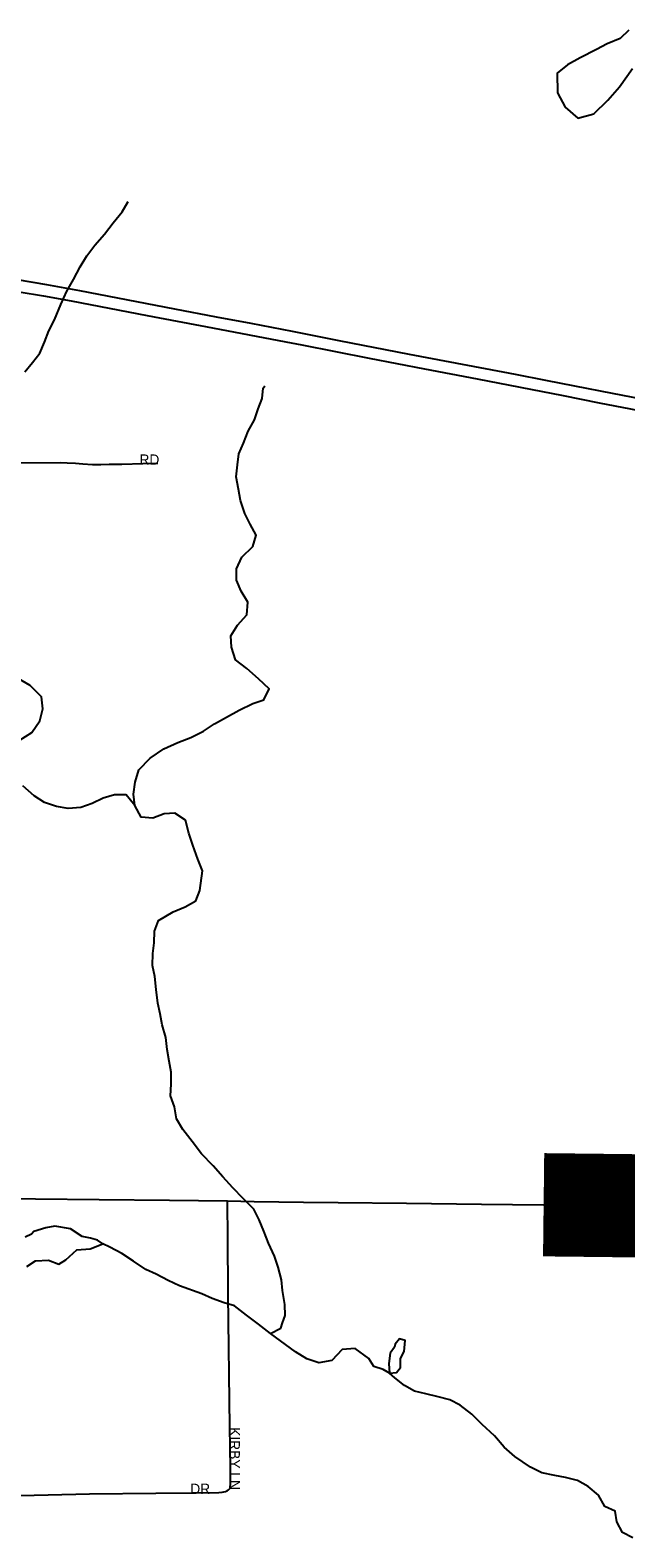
# Model space of a CAD drawing. Header units: feet. Extents: x 2113747 to 2516209, y 960708 to 1356798.
# Tile 146 of 206: x 2291747 to 2294635, y 1180373 to 1187676. Entities that reach past the tile are written whole.
import ezdxf

# ---------------------------------------------------------------- set-up
doc = ezdxf.new("R2010")
doc.units = ezdxf.units.FT
doc.header["$LTSCALE"] = 50
doc.header["$MEASUREMENT"] = 0
for name, color, linetype in [('0_Xref', 7, 'Continuous'), ('GM_X_City_Street', 251, 'Continuous'), ('GM_X_City_Street_Text', 251, 'Continuous'), ('GM_X_Interstate_Route', 1, 'Continuous'), ('GM_X_Minor_Lake', 5, 'Continuous'), ('GM_X_Minor_River', 5, 'Continuous'), ('GM_X_State_Route', 1, 'Continuous')]:
    doc.layers.add(name, color=color, linetype=linetype)
doc.styles.add('Styledgn030', font='dgn030.shx')

# ---------------------------------------------------------------- blocks, each defined once
blk = doc.blocks.new('POR')
at = {"layer": 'GM_X_City_Street', "flags": 128}
for points in [[(2291307.1, 1185585.3), (2291348.8, 1185581.3), (2291400.5, 1185578.3), (2291453.5, 1185576.6), (2291500.4, 1185576.9), (2291556.1, 1185578.2), (2291612.8, 1185579.9), (2291672.1, 1185580.8), (2291891.9, 1185582.1), (2291926, 1185580.6), (2291967.4, 1185578.5), (2292002.8, 1185576.3), (2292048.9, 1185573.1), (2292089.2, 1185572.4), (2292129.8, 1185573.4), (2292191.4, 1185574.1), (2292293.9, 1185576.6), (2292366, 1185578.2)], [(2292716, 1180614.7), (2292718.2, 1180639), (2292718.9, 1180676.7), (2292718.3, 1180710.5), (2292715.6, 1180910.8), (2292707.5, 1181551.2), (2292704.7, 1181836.9), (2292704.2, 1181988.4), (2292704.1, 1182005)], [(2290959.7, 1180616.6), (2290965.9, 1180604.3), (2290973.2, 1180596.5), (2290982.5, 1180589.7), (2290991.7, 1180584.3), (2291004, 1180580.4), (2291015.4, 1180577.7), (2291066.7, 1180574.6), (2291451.1, 1180579), (2291700.4, 1180578.3), (2292035.2, 1180586.3), (2292356.8, 1180589.7), (2292531.3, 1180591.5), (2292662, 1180593.7), (2292678, 1180594.9), (2292693.2, 1180598.2), (2292701.9, 1180601.4), (2292708.9, 1180606), (2292716, 1180614.7)]]:
    blk.add_lwpolyline(points, dxfattribs=at)
at = {"layer": 'GM_X_Interstate_Route', "flags": 128}
for points in [[(2291684.1, 1186469.1), (2291826.8, 1186444.9), (2291985.9, 1186415.7), (2292447.4, 1186326), (2292649.2, 1186288), (2292817.4, 1186256.3), (2293017.2, 1186217.5), (2293242.8, 1186173.7), (2293583.6, 1186107.5), (2293953.6, 1186037.7), (2294098.8, 1186009.5), (2294244.7, 1185981.2), (2294386.5, 1185953.7), (2294568.6, 1185918.3), (2294752.5, 1185882.5)], [(2291694.1, 1186408.6), (2291812.1, 1186390), (2291945.3, 1186365), (2292314.4, 1186294.7), (2292630.7, 1186234.2), (2292986.2, 1186166.3), (2293063.4, 1186151.5), (2293390.7, 1186088.2), (2293658.8, 1186036.3), (2293914.5, 1185986.9), (2294330.7, 1185906), (2294505.5, 1185871.3), (2294850.8, 1185804.6)]]:
    blk.add_lwpolyline(points, dxfattribs=at)
at = {"layer": 'GM_X_Minor_Lake'}
blk.add_line((2293514, 1181297.6), (2293492.2, 1181267.4), dxfattribs=at)
at = {"layer": 'GM_X_Minor_Lake', "flags": 128}
for points in [[(2294649.6, 1187676.2), (2294607.8, 1187636), (2294543.9, 1187609.6), (2294492, 1187583.3), (2294414.1, 1187542.8), (2294352.2, 1187508.4), (2294302.4, 1187468.1), (2294302.9, 1187371.9), (2294341.2, 1187304), (2294401.5, 1187250.2), (2294479.4, 1187270.6), (2294547.2, 1187337.1), (2294604.9, 1187401.5), (2294666.5, 1187490)], [(2291730.5, 1181688.2), (2291772.3, 1181714.6), (2291836.2, 1181719.1), (2291886.3, 1181699.4), (2291920.1, 1181719.7), (2291973.7, 1181768.2), (2292037.6, 1181772.7), (2292099.3, 1181797.2), (2292073.2, 1181815), (2292039.2, 1181824.8), (2291999.2, 1181832.5), (2291942.9, 1181870.1), (2291866.9, 1181883.5), (2291823, 1181875.2), (2291765.2, 1181856.7), (2291753.3, 1181844.6), (2291723.4, 1181830.4)], [(2293492.2, 1181267.4), (2293486.6, 1181217.2), (2293489, 1181171.2), (2293522.9, 1181173.5), (2293542.7, 1181197.7), (2293542.4, 1181241.7), (2293560.1, 1181275.9), (2293565.7, 1181330), (2293537.6, 1181337.8), (2293515.9, 1181311.6), (2293514, 1181297.6)]]:
    blk.add_lwpolyline(points, dxfattribs=at)
at = {"layer": 'GM_X_Minor_River', "flags": 128}
for points in [[(2291759, 1186067), (2291793.2, 1186112.1), (2291817, 1186164.9), (2291836.7, 1186219.1), (2291864.5, 1186273.3), (2291896.2, 1186347.6), (2291923.9, 1186411.9), (2291957.6, 1186468.1), (2291989.4, 1186530.4), (2292021.2, 1186582.7), (2292060.9, 1186635), (2292106.7, 1186687.3), (2292148.5, 1186743.6), (2292192.3, 1186795.9), (2292222, 1186846.2)], [(2292254.8, 1183921.3), (2292212.5, 1183973.1), (2292156.5, 1183972.6), (2292100.7, 1183956.1), (2292046.9, 1183929.7), (2291993.1, 1183911.2), (2291931.2, 1183906.8), (2291875.2, 1183916.3), (2291817.1, 1183935.9), (2291766.9, 1183967.6), (2291710.6, 1184015.2)], [(2291692.9, 1184235.4), (2291754.5, 1184273.9), (2291794.1, 1184330.3), (2291807.6, 1184388.5), (2291801.2, 1184446.5), (2291746.8, 1184502.1), (2291688.6, 1184535.7)], [(2291720.7, 1186020.5), (2291759, 1186067)], [(2292912, 1181363), (2292962.6, 1181389.4), (2292970.8, 1181414.1), (2292983.3, 1181449.6), (2292980.8, 1181503.7), (2292970.3, 1181571.7), (2292965.9, 1181623.7), (2292949.5, 1181683.7), (2292931.1, 1181737.6), (2292902.6, 1181801.5), (2292880.2, 1181859.4), (2292857.8, 1181913.3), (2292831.4, 1181965.1), (2292779.1, 1182016.8), (2292728.7, 1182068.5), (2292680.3, 1182122.2), (2292634, 1182175.9), (2292577.6, 1182233.5), (2292533.1, 1182293.3), (2292486.7, 1182351), (2292456.4, 1182402.8), (2292445.9, 1182460.8), (2292427.5, 1182514.7), (2292431.1, 1182570.9), (2292430.6, 1182628.9), (2292420.2, 1182682.9), (2292411.8, 1182738.9), (2292405.4, 1182796.9), (2292386.9, 1182858.9), (2292376.5, 1182910.9), (2292366.1, 1182962.9), (2292357.6, 1183028.9), (2292351.1, 1183092.9), (2292340.7, 1183144.9), (2292342.3, 1183203), (2292347.9, 1183255.1), (2292349.4, 1183311.2), (2292369, 1183363.4), (2292440.6, 1183406.1), (2292498.4, 1183430.5), (2292550.1, 1183459), (2292569.7, 1183509.2), (2292583, 1183603.4), (2292560.6, 1183661.3), (2292536.1, 1183729.2), (2292515.6, 1183787.1), (2292499.2, 1183849.1), (2292448.9, 1183882.8), (2292397, 1183880.4), (2292341.2, 1183859.9), (2292285.2, 1183863.5), (2292254.8, 1183921.3), (2292248.4, 1183975.3), (2292256, 1184033.5), (2292273.5, 1184093.7), (2292329, 1184150.2), (2292394.6, 1184194.8), (2292462.3, 1184225.3), (2292526.1, 1184249.9), (2292587.8, 1184280.4), (2292641.4, 1184316.9), (2292699.1, 1184349.3), (2292760.8, 1184381.9), (2292826.5, 1184414.4), (2292880.3, 1184432.9), (2292905.9, 1184485.1), (2292853.6, 1184534.8), (2292797.2, 1184584.4), (2292743, 1184626.1), (2292722.5, 1184688), (2292720.1, 1184742), (2292751.7, 1184794.4), (2292797.2, 1184844.8), (2292802.8, 1184904.9), (2292770.4, 1184958.7), (2292748, 1185012.6), (2292747.6, 1185066.7), (2292773.1, 1185123), (2292826.7, 1185175.5), (2292842.2, 1185229.7), (2292813.8, 1185283.5), (2292787.5, 1185335.4), (2292767, 1185397.3), (2292756.6, 1185453.3), (2292746.1, 1185513.3), (2292751.7, 1185571.4), (2292759.3, 1185623.5), (2292780.8, 1185675.8), (2292804.4, 1185734), (2292833.9, 1185788.4), (2292851.5, 1185842.6), (2292871.1, 1185892.8), (2292876.7, 1185942.9), (2292884.6, 1185953)], [(2293489, 1181171.2), (2293458.9, 1181189), (2293413.1, 1181204.1), (2293388.5, 1181242.5), (2293322.2, 1181290.1), (2293260.3, 1181285.6), (2293208.7, 1181233.1), (2293146.9, 1181220.6), (2293088.8, 1181240.2), (2293032.6, 1181273.8), (2292912, 1181363), (2292853.7, 1181408.6), (2292795.4, 1181452.2), (2292737.1, 1181497.8), (2292687, 1181511.4), (2292628.9, 1181533), (2292578.8, 1181554.6), (2292470.6, 1181593.8), (2292416.4, 1181619.4), (2292358.3, 1181651), (2292308.1, 1181672.7), (2292247.9, 1181714.3), (2292191.6, 1181749.9), (2292133.4, 1181781.5), (2292099.3, 1181797.2)], [(2294668.1, 1180373.4), (2294617.9, 1180399), (2294591.5, 1180450.9), (2294583.1, 1180502.9), (2294533, 1180524.5), (2294502.6, 1180580.3), (2294452.3, 1180622), (2294400.2, 1180651.6), (2294342.1, 1180665.2), (2294290.1, 1180674.8), (2294228, 1180688.3), (2294171.9, 1180715.9), (2294097.5, 1180767.4), (2294045.2, 1180813.1), (2293998.8, 1180866.8), (2293938.5, 1180922.4), (2293888.1, 1180972.1), (2293831.9, 1181015.7), (2293781.7, 1181041.3), (2293725.6, 1181056.9), (2293665.6, 1181070.4), (2293609.5, 1181084), (2293561.5, 1181112), (2293515.1, 1181148.1), (2293489, 1181171.2)]]:
    blk.add_lwpolyline(points, dxfattribs=at)
at = {"layer": 'GM_X_State_Route', "flags": 128}
blk.add_lwpolyline([(2291420.8, 1182020.8), (2291772.5, 1182015.3), (2292081, 1182012.8), (2292422.4, 1182009.4), (2292704.1, 1182005), (2292832.5, 1182003), (2293072.1, 1181999.9), (2293239.4, 1181998.3), (2293570.8, 1181993.9), (2293934.7, 1181990.2), (2294236.3, 1181986.8), (2294393.8, 1181985.3), (2294806.8, 1181980.4), (2295026.5, 1181976.8), (2295328.1, 1181973.1), (2295472.8, 1181971.9)], dxfattribs=at)
at = {"layer": 'GM_X_City_Street_Text', "char_height": 50, "attachment_point": 7, "line_spacing_factor": 0.8, "style": 'Styledgn030'}
for s, insert, rotation in [('{\\Fdgn000|c0;\\C256;RD}', (2292276.6, 1185571.1), 0.00001), ('{\\Fdgn000|c0;\\C256;KIRBY LN}', (2292713.7, 1180909.8), 270), ('{\\Fdgn000|c0;\\C256;DR}', (2292523, 1180585.7), 0.00001)]:
    blk.add_mtext(s, dxfattribs=dict(at, insert=insert, rotation=rotation))

msp = doc.modelspace()

# ---------------------------------------------------------------- linework, layer by layer
at = {"layer": '0_Xref', "const_width": 500, "flags": 128}
msp.add_lwpolyline([(2294236.3, 1181986.8), (2297088.6, 1181953.5, 0.15695), (2297704.5, 1182143.8), (2298203.1, 1182680.3)], format="xyb", dxfattribs=at)

# ---------------------------------------------------------------- block references
at = {"layer": '0_Xref'}
msp.add_blockref('POR', (0, 0), dxfattribs=at)

doc.saveas('drawing.dxf')
